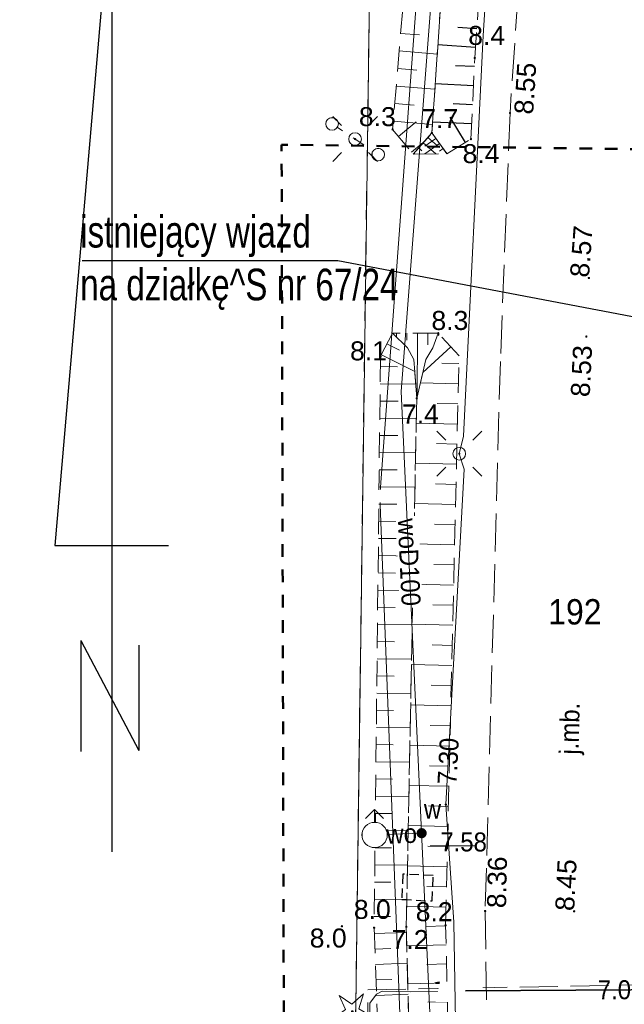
# Model space of a CAD drawing. Extents: x 5477991 to 5478204, y 5952118 to 5952269.
# Tile 4 of 9: x 5478103 to 5478127, y 5952196 to 5952235. Entities that reach past the tile are written whole.
import ezdxf
from ezdxf import colors
from ezdxf.entities.mleader import LeaderData, LeaderLine
from ezdxf.enums import TextEntityAlignment as Align
from ezdxf.math import Vec2, Vec3

# ---------------------------------------------------------------- set-up
doc = ezdxf.new("R2010")
doc.units = 0
doc.header["$LTSCALE"] = 0.5
for name, pattern in [('1 1', [2, 1, -1]), ('2 1', [3, 2, -1]), ('3 1', [4, 3, -1]), ('EGKK', [4, 3, -1]), ('HIDDEN', [0.375, 0.25, -0.125])]:
    doc.linetypes.add(name, pattern=pattern)
doc.layers.get('0').update_dxf_attribs({"color": 251})
doc.layers.add('--OPISY', color=7, linetype='Continuous')
doc.layers.add('Strzałka', color=251, linetype='Continuous')
for name, color, linetype, lineweight in [('EGDE', 7, 'Continuous', 20), ('EGDE_O', 7, 'Continuous', 20), ('EGKK', 251, 'Continuous', 20), ('EGPG', 251, 'Continuous', 20), ('EGPG_O', 251, 'Continuous', 20), ('IE_wsp', 1, 'Continuous', 40), ('OTK', 251, 'Continuous', 20), ('OTK_O', 251, 'Continuous', 20), ('OTR', 251, 'Continuous', 20), ('OTRN', 251, 'Continuous', 20), ('OTRN_O', 251, 'Continuous', 18), ('OTRS', 251, 'Continuous', 20), ('OTRS_O', 251, 'Continuous', 18), ('OTZ', 7, 'Continuous', 20), ('SUE', 251, 'Continuous', 20), ('SUL', 251, 'Continuous', 20), ('SUP', 251, 'Continuous', 20), ('SUPS', 251, 'Continuous', 20), ('SUPS_O', 251, 'Continuous', 0), ('SUW', 251, 'Continuous', 20), ('SUW_O', 251, 'Continuous', 20)]:
    doc.layers.add(name, color=color, linetype=linetype, lineweight=lineweight)
doc.styles.add('1-500', font='arial.ttf', dxfattribs={"width": 0.75, "height": 1.25})
doc.styles.add('BDOT', font='Arial.ttf', dxfattribs={"width": 0.8999999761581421})
doc.styles.add('EGBP', font='arial.ttf')
doc.styles.add('EGiB', font='Arial.ttf', dxfattribs={"width": 0.8999999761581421})
doc.styles.add('GESUT', font='Arial.ttf', dxfattribs={"width": 0.8999999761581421})
doc.styles.add('POGRUBIONY', font='times.ttf', dxfattribs={"width": 0.8})

# ---------------------------------------------------------------- blocks, each defined once
blk = doc.blocks.new('OTZG')
at = {"layer": 'OTZ', "color": 0, "lineweight": 18}
for p, q in [((-1.039721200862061, 1.267461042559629, 0.5), (-0.03538474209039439, 0.5638061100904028, 0.5)), ((-0.5471459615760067, 0.1405727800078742, 0.5), (-1.039721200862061, 1.267461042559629, 0.5)), ((-0.03538474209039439, 0.5638061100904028, 0.5), (0.8841355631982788, 1.3805006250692, 0.5)), ((0.8841355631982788, 1.3805006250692, 0.5), (0.5252769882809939, 0.20787855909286, 0.5)), ((-1.526718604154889, -0.5971666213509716, 0.5), (-0.5471459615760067, 0.1405727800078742, 0.5)), ((0.5252769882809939, 0.20787855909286, 0.5), (1.586147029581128, -0.4142647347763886, 0.5)), ((-0.3027700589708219, -0.4769273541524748, 0.5), (-1.526718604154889, -0.5971666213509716, 0.5)), ((0.09615721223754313, -1.636530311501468, 0.5), (-0.3027700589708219, -0.4769273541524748, 0.5)), ((0.3600237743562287, -0.435330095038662, 0.5), (0.09615721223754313, -1.636530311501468, 0.5)), ((1.586147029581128, -0.4142647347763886, 0.5), (0.3600237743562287, -0.435330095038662, 0.5))]:
    blk.add_line(p, q, dxfattribs=at)
at = {"layer": 'OTZ', "color": 0, "lineweight": 18, "const_width": 0.1}
blk.add_lwpolyline([(-0.05, 0, 1), (0.05, 0, 1)], format="xyb", close=True, dxfattribs=at)
blk = doc.blocks.new('OTRN')
at = {"layer": 'OTRN', "color": 0, "const_width": 0.09}
blk.add_lwpolyline([(-0.045, 0, 1), (0.045, 0, 1)], format="xyb", close=True, dxfattribs=at)
at = {"layer": 'OTRN_O', "color": 0, "style": 'BDOT'}
blk.add_attdef('RZEDNA', (0.5138805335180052, 0.5151789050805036), '', height=1.5, dxfattribs=at)
blk = doc.blocks.new('OTRS')
at = {"layer": 'OTRS', "color": 0, "lineweight": -3, "const_width": 0.09}
blk.add_lwpolyline([(-0.045, 0, 1), (0.045, 0, 1)], format="xyb", close=True, dxfattribs=at)
at = {"layer": 'OTRS_O', "color": 0, "style": 'BDOT'}
blk.add_attdef('RZEDNA', (0.5138805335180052, 0.5151789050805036), '', height=1.5, dxfattribs=at)
blk = doc.blocks.new('SUPP')
at = {"color": 0}
blk.add_wipeout([(0.48, 0), (0.45650712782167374, 0.14832815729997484), (0.3883281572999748, 0.28213692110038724), (0.28213692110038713, 0.38832815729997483), (0.14832815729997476, 0.4565071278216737), (0, 0.48), (-0.14832815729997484, 0.4565071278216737), (-0.28213692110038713, 0.38832815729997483), (-0.3883281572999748, 0.282136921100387), (-0.45650712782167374, 0.14832815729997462), (-0.48, 0), (-0.45650712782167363, -0.14832815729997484), (-0.38832815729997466, -0.28213692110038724), (-0.282136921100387, -0.3883281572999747), (-0.14832815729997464, -0.4565071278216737), (0, -0.48), (0.14832815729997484, -0.4565071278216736), (0.28213692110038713, -0.3883281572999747), (0.3883281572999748, -0.282136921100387), (0.45650712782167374, -0.14832815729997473)], dxfattribs=at).dxf.layer = 'SUP'
at = {"layer": 'SUP', "color": 0, "lineweight": 18}
blk.add_circle((0, 0), 0.5, dxfattribs=at)
blk = doc.blocks.new('SUEO')
at = {"layer": 'SUE', "color": 0, "lineweight": 18}
blk.add_circle((0, 0), 0.5, dxfattribs=at)
blk = doc.blocks.new('SUE_L')
at = {"layer": 'SUE', "color": 0, "lineweight": 18}
for p, q in [((-1.767766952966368, 1.767766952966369), (-1.060660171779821, 1.060660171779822)), ((1.060660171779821, 1.060660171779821), (1.767766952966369, 1.767766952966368)), ((-1.767766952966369, -1.767766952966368), (-1.060660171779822, -1.060660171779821)), ((1.060660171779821, -1.060660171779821), (1.767766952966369, -1.767766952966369))]:
    blk.add_line(p, q, dxfattribs=at)
at = {"layer": 'SUE', "color": 0, "const_width": 0.09}
blk.add_lwpolyline([(-0.045, 0, 1), (0.045, 0, 1)], format="xyb", close=True, dxfattribs=at)
blk = doc.blocks.new('SUPS_B')
at = {"layer": 'SUPS', "color": 0, "const_width": 0.09, "flags": 128}
blk.add_lwpolyline([(-0.045, 0, 1), (0.04499999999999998, 0, 1)], format="xyb", close=True, dxfattribs=at)
at = {"layer": 'SUPS_O', "color": 0, "style": 'GESUT', "width": 0.9}
blk.add_attdef('RZEDNA', (1.596627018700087, -0.7356686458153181), '', height=1.5, dxfattribs=at)
blk = doc.blocks.new('EGPG_b')
at = {"color": 0}
blk.add_wipeout([(-0.5, 0), (-0.4619397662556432, 0.19134171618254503), (-0.3535533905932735, 0.35355339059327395), (-0.19134171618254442, 0.4619397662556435), (3.0616169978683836e-17, 0.5), (0.19134171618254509, 0.4619397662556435), (0.35355339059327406, 0.3535533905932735), (0.4619397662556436, 0.19134171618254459), (0.5, 0), (0.46193976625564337, -0.19134171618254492), (0.3535533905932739, -0.35355339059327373), (0.191341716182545, -0.4619397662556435), (1.8183951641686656e-16, -0.5), (-9.184850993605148e-17, -0.5), (-0.1913417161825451, -0.4619397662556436), (-0.3535533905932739, -0.3535533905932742), (-0.46193976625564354, -0.19134171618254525), (-0.5000000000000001, -3.3306690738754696e-16)], dxfattribs=at).dxf.layer = 'EGPG'
at = {"layer": 'EGPG', "lineweight": 0}
h = blk.add_hatch(color=0, dxfattribs=at)
h.dxf.hatch_style = 1
edge = h.paths.add_edge_path()
edge.add_arc((0, 0), 0.09, 0, 360)
at = {"layer": 'EGPG_O', "color": 0, "style": 'EGBP'}
blk.add_attdef('NRP', (0.6681452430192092, 0.5173631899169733), '', height=1.5, dxfattribs=at)
blk = doc.blocks.new('SUWW')
at = {"layer": 'SUW', "color": 0, "const_width": 0.4, "flags": 128}
blk.add_lwpolyline([(-0.2, 0, 1), (0.2, 0, 1)], format="xyb", close=True, dxfattribs=at)
blk = doc.blocks.new('SUPS_A')
at = {"layer": 'SUPS', "color": 0, "const_width": 0.09, "flags": 128}
blk.add_lwpolyline([(-0.045, 0, 1), (0.04499999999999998, 0, 1)], format="xyb", close=True, dxfattribs=at)
at = {"layer": 'SUPS_O', "color": 0, "style": 'GESUT', "width": 0.9}
blk.add_attdef('RZG', text='', height=1.5, dxfattribs=at).set_placement((3.310460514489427, -1.440332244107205), align=Align.CENTER)
blk.add_attdef('RZD', text='', height=1.5, dxfattribs=at).set_placement((3.31, -2.04), align=Align.TOP_CENTER)
blk = doc.blocks.new('SUWH')
at = {"color": 0, "lineweight": 18}
blk.add_wipeout([(-0.99, 0), (-0.9709774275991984, 0.1931394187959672), (-0.914640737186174, 0.37885659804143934), (-0.8231549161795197, 0.5500145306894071), (-0.7000357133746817, 0.7000357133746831), (-0.5500145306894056, 0.8231549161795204), (-0.3788565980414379, 0.9146407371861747), (-0.1931394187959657, 0.9709774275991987), (6.062001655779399e-17, 0.9899999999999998), (0.19313941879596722, 0.9709774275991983), (0.37885659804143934, 0.9146407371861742), (0.5500145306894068, 0.8231549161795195), (0.7000357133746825, 0.7000357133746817), (0.8231549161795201, 0.5500145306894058), (0.9146407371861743, 0.37885659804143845), (0.9709774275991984, 0.19313941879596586), (0.99, 0), (0.9709774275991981, -0.1931394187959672), (0.914640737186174, -0.3788565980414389), (0.8231549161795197, -0.5500145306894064), (0.7000357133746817, -0.7000357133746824), (0.5500145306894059, -0.82315491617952), (0.37885659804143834, -0.914640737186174), (0.1931394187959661, -0.9709774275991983), (-1.8186004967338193e-16, -0.99), (-0.1931394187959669, -0.9709774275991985), (-0.3788565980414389, -0.9146407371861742), (-0.5500145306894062, -0.8231549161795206), (-0.7000357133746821, -0.7000357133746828), (-0.8231549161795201, -0.5500145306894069), (-0.9146407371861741, -0.37885659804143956), (-0.9709774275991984, -0.19313941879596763), (-0.99, -6.661338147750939e-16)], dxfattribs=at).dxf.layer = 'SUW'
at = {"layer": 'SUW', "color": 0, "lineweight": 18}
for p, q in [((-0.7071067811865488, 1.292893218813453), (0, 2)), ((6.123233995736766e-17, 1), (1.224646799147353e-16, 2)), ((0.707106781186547, 1.292893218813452), (0, 2))]:
    blk.add_line(p, q, dxfattribs=at)
blk.add_circle((0, 0), 1, dxfattribs=at)

msp = doc.modelspace()

# ---------------------------------------------------------------- linework, layer by layer
at = {"layer": '--OPISY'}
msp.add_lwpolyline([(5478105.290190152, 5952225.68927497), (5478115.372873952, 5952225.68927497), (5478128.255096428, 5952223.249389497)], dxfattribs=at)
at = {"flags": 128}
for points in [[(5478106.460369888, 5952240.483573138), (5478104.218312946, 5952214.446782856), (5478108.702426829, 5952214.446782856)], [(5478106.460369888, 5952240.483573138), (5478106.460369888, 5952202.368605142)], [(5478105.235255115, 5952210.696957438), (5478105.235255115, 5952206.32570313)], [(5478105.235255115, 5952210.696957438), (5478107.532015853, 5952206.362747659)], [(5478107.532015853, 5952210.511734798), (5478107.532015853, 5952206.362747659)]]:
    msp.add_lwpolyline(points, dxfattribs=at)
at = {"color": 0, "linetype": 'HIDDEN', "ltscale": 3}
msp.add_lwpolyline([(5478119.137050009, 5952201.425619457), (5478117.938271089, 5952201.482902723), (5478117.906167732, 5952200.483418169), (5478119.104946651, 5952200.426134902)], close=True, dxfattribs=at)
at = {"layer": 'OTR'}
for p, q in [((5478117.855218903, 5952234.650315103), (5478118.601664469, 5952234.58823748)), ((5478117.855218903, 5952234.650315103), (5478118.601664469, 5952234.58823748)), ((5478117.797619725, 5952233.957720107), (5478119.301082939, 5952233.832685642)), ((5478117.740020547, 5952233.265125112), (5478118.497038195, 5952233.202168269)), ((5478117.740020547, 5952233.265125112), (5478118.497038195, 5952233.202168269)), ((5478117.682421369, 5952232.572530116), (5478119.207028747, 5952232.445737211)), ((5478117.682421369, 5952232.572530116), (5478119.207028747, 5952232.445737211)), ((5478117.624822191, 5952231.87993512), (5478118.392411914, 5952231.816099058)), ((5478117.624822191, 5952231.87993512), (5478118.392411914, 5952231.816099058)), ((5478117.567223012, 5952231.187340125), (5478119.112974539, 5952231.058788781)), ((5478117.567223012, 5952231.187340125), (5478119.112974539, 5952231.058788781)), ((5478117.774922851, 5952230.578672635), (5478118.466852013, 5952231.156469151)), ((5478117.774922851, 5952230.578672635), (5478118.466852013, 5952231.156469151)), ((5478118.283945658, 5952229.969102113), (5478118.818509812, 5952230.415490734)), ((5478118.283945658, 5952229.969102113), (5478118.818509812, 5952230.415490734)), ((5478118.747672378, 5952230.336037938), (5478119.240448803, 5952229.896695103)), ((5478118.747672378, 5952230.336037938), (5478119.240448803, 5952229.896695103)), ((5478119.242600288, 5952230.507911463), (5478118.813382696, 5952230.199084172)), ((5478119.242600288, 5952230.507911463), (5478118.813382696, 5952230.199084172)), ((5478118.93161923, 5952230.542356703), (5478119.291976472, 5952230.221074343)), ((5478118.93161923, 5952230.542356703), (5478119.291976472, 5952230.221074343)), ((5478118.563725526, 5952230.129719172), (5478118.696144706, 5952230.011658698)), ((5478118.563725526, 5952230.129719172), (5478118.696144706, 5952230.011658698)), ((5478119.388400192, 5952230.305274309), (5478118.816110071, 5952229.893504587)), ((5478119.388400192, 5952230.305274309), (5478118.816110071, 5952229.893504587)), ((5478119.534200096, 5952230.102637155), (5478119.391127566, 5952229.999694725)), ((5478119.534200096, 5952230.102637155), (5478119.391127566, 5952229.999694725)), ((5478118.379778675, 5952229.923400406), (5478118.416678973, 5952229.890501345)), ((5478118.379778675, 5952229.923400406), (5478118.416678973, 5952229.890501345)), ((5478117.692655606, 5952222.82910135), (5478117.691796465, 5952222.673596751)), ((5478118.104491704, 5952222.826826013), (5478118.102974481, 5952222.552208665)), ((5478118.516327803, 5952222.824550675), (5478118.502396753, 5952220.303030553)), ((5478118.928163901, 5952222.822275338), (5478118.925636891, 5952222.364886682)), ((5478119.38056381, 5952222.775973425), (5478119.338169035, 5952222.73691307)), ((5478117.313556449, 5952222.401718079), (5478117.816674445, 5952222.147454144)), ((5478119.830647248, 5952222.287468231), (5478118.72902339, 5952221.272488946)), ((5478117.097112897, 5952221.973436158), (5478118.413938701, 5952221.307943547)), ((5478117.055588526, 5952221.502438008), (5478117.728308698, 5952221.494973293)), ((5478120.152733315, 5952221.622057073), (5478119.485418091, 5952221.637804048)), ((5478117.04806884, 5952220.824763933), (5478118.449795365, 5952220.809209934)), ((5478120.133999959, 5952220.8281869), (5478118.63343814, 5952220.863596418)), ((5478117.040549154, 5952220.147089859), (5478117.764104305, 5952220.139061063)), ((5478120.115266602, 5952220.034316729), (5478119.300889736, 5952220.053533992)), ((5478117.033029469, 5952219.469415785), (5478118.474328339, 5952219.453422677)), ((5478120.096533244, 5952219.240446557), (5478118.470893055, 5952219.278807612)), ((5478117.025509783, 5952218.79174171), (5478117.743253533, 5952218.783777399)), ((5478120.077799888, 5952218.446576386), (5478119.26653655, 5952218.465720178)), ((5478117.017990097, 5952218.114067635), (5478118.447666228, 5952218.098203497)), ((5478120.059066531, 5952217.652706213), (5478118.439653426, 5952217.690920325)), ((5478117.010470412, 5952217.436393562), (5478117.722402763, 5952217.428493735)), ((5478117.002950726, 5952216.758719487), (5478118.421004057, 5952216.742984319)), ((5478120.040333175, 5952216.858836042), (5478119.232183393, 5952216.877906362)), ((5478116.99543104, 5952216.081045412), (5478117.701551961, 5952216.073210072)), ((5478120.021599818, 5952216.06496587), (5478118.408413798, 5952216.103033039)), ((5478116.987911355, 5952215.403371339), (5478118.394341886, 5952215.387765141)), ((5478120.002866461, 5952215.271095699), (5478119.197830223, 5952215.290092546)), ((5478116.980391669, 5952214.725697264), (5478117.680701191, 5952214.717926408)), ((5478119.984133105, 5952214.477225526), (5478118.377174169, 5952214.51514575)), ((5478116.972871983, 5952214.048023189), (5478118.367679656, 5952214.032545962)), ((5478119.965399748, 5952213.683355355), (5478119.163477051, 5952213.702278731)), ((5478116.965352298, 5952213.370349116), (5478117.659850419, 5952213.362642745)), ((5478119.946666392, 5952212.889485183), (5478118.34593454, 5952212.927258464)), ((5478116.957832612, 5952212.692675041), (5478118.341017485, 5952212.677326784)), ((5478119.927933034, 5952212.095615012), (5478119.12912388, 5952212.114464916)), ((5478116.950312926, 5952212.015000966), (5478117.638999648, 5952212.007359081)), ((5478116.942793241, 5952211.337326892), (5478118.314355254, 5952211.322107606)), ((5478119.909199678, 5952211.301744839), (5478118.314694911, 5952211.339371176)), ((5478116.935273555, 5952210.659652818), (5478117.618148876, 5952210.652075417)), ((5478119.890466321, 5952210.507874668), (5478119.094770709, 5952210.5266511)), ((5478116.927753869, 5952209.981978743), (5478118.287693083, 5952209.966888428)), ((5478119.871732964, 5952209.714004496), (5478118.283455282, 5952209.751483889)), ((5478116.920234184, 5952209.304304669), (5478117.597298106, 5952209.296791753)), ((5478116.912714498, 5952208.626630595), (5478118.261030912, 5952208.61166925)), ((5478119.852999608, 5952208.920134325), (5478119.060417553, 5952208.938837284)), ((5478116.905194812, 5952207.94895652), (5478117.576447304, 5952207.94150809)), ((5478119.834266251, 5952208.126264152), (5478118.252215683, 5952208.163596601)), ((5478116.897675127, 5952207.271282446), (5478118.234368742, 5952207.256450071)), ((5478119.815532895, 5952207.332393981), (5478119.026064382, 5952207.351023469)), ((5478116.890155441, 5952206.593608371), (5478117.555596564, 5952206.586224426)), ((5478119.796799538, 5952206.538523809), (5478118.220976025, 5952206.575709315)), ((5478116.882635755, 5952205.915934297), (5478118.207706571, 5952205.901230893)), ((5478119.778066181, 5952205.744653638), (5478118.99171121, 5952205.763209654)), ((5478116.87511607, 5952205.238260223), (5478117.534745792, 5952205.230940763)), ((5478119.759332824, 5952204.950783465), (5478118.189736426, 5952204.987822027)), ((5478116.867596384, 5952204.560586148), (5478118.18104434, 5952204.546011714)), ((5478119.740599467, 5952204.156913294), (5478118.95735804, 5952204.175395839)), ((5478116.860076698, 5952203.882912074), (5478117.513894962, 5952203.8756571)), ((5478116.852557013, 5952203.205238), (5478118.154382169, 5952203.190792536)), ((5478119.721866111, 5952203.363043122), (5478118.158496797, 5952203.39993474)), ((5478116.845037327, 5952202.527563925), (5478117.49304422, 5952202.520373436)), ((5478119.703132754, 5952202.56917295), (5478118.923004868, 5952202.587582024)), ((5478116.837517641, 5952201.849889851), (5478118.127719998, 5952201.835573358)), ((5478119.684399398, 5952201.775302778), (5478118.127257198, 5952201.812047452)), ((5478116.829997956, 5952201.172215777), (5478117.47219342, 5952201.165089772)), ((5478119.665666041, 5952200.981432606), (5478118.888651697, 5952200.999768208)), ((5478116.82247827, 5952200.494541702), (5478118.101057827, 5952200.48035418)), ((5478119.646932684, 5952200.187562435), (5478118.09601754, 5952200.224160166)), ((5478116.814958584, 5952199.816867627), (5478117.451342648, 5952199.809806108)), ((5478119.630721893, 5952199.440429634), (5478118.855456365, 5952199.4215033)), ((5478116.818509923, 5952199.13933627), (5478118.085755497, 5952199.18608902)), ((5478116.840978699, 5952198.530314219), (5478117.471197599, 5952198.553565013)), ((5478119.648961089, 5952198.693310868), (5478118.09939447, 5952198.655481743)), ((5478116.863447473, 5952197.921292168), (5478118.117077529, 5952197.967542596)), ((5478119.667200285, 5952197.946192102), (5478118.892899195, 5952197.927289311)), ((5478116.885916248, 5952197.312270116), (5478117.509327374, 5952197.335269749)), ((5478119.68543948, 5952197.199073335), (5478118.137801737, 5952197.161291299)), ((5478116.908385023, 5952196.703248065), (5478118.148399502, 5952196.748996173)), ((5478119.703678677, 5952196.451954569), (5478118.930342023, 5952196.433075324))]:
    msp.add_line(p, q, dxfattribs=at)
at = {"layer": 'OTR', "linetype": '2 1', "lineweight": 18}
for points in [[(5478119.959286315, 5952259.954023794), (5478119.18, 5952250.58), (5478117.54, 5952230.86), (5478118.35, 5952229.89), (5478119.09, 5952230.72), (5478120.43, 5952250.48), (5478121.184932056, 5952259.929928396)], [(5478121.168965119, 5952259.730060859), (5478120.43, 5952250.48), (5478119.09, 5952230.72), (5478119.68, 5952229.9), (5478120.63, 5952230.48), (5478120.78, 5952233.68), (5478121.91, 5952250.36), (5478122.699396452, 5952259.995280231)], [(5478119.904762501, 5952259.298157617), (5478119.18, 5952250.58), (5478117.54, 5952230.86), (5478118.35, 5952229.89), (5478119.09, 5952230.72), (5478120.43, 5952250.48), (5478121.167486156, 5952259.711547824)], [(5478121.11450741, 5952259.048381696), (5478120.43, 5952250.48), (5478119.09, 5952230.72), (5478119.68, 5952229.9), (5478120.63, 5952230.48), (5478120.78, 5952233.68), (5478121.91, 5952250.36), (5478122.629715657, 5952259.144764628)]]:
    msp.add_lwpolyline(points, dxfattribs=at)
for points in [[(5478118.35, 5952229.89), (5478119.68, 5952229.9), (5478119.09, 5952230.72)], [(5478118.35, 5952229.89), (5478119.68, 5952229.9), (5478119.09, 5952230.72)], [(5478117.53, 5952222.83), (5478117.06, 5952221.9), (5478116.81, 5952199.37), (5478117.19, 5952189.07), (5478117.22, 5952177.85), (5478117.8, 5952176.93), (5478118.24, 5952177.41), (5478118.42, 5952177.94), (5478118.6, 5952179.18), (5478118.08, 5952199.41), (5478118.49, 5952220.25), (5478118.38, 5952221.78), (5478118.13, 5952222.25)], [(5478117.53, 5952222.83), (5478118.13, 5952222.25), (5478118.38, 5952221.78), (5478118.49, 5952220.25), (5478118.85, 5952221.79), (5478119.13, 5952222.24), (5478119.34, 5952222.82)], [(5478119.54, 5952176.96), (5478120.16, 5952177.76), (5478119.63, 5952199.47), (5478120.16, 5952221.93), (5478119.34, 5952222.82), (5478119.13, 5952222.24), (5478118.85, 5952221.79), (5478118.49, 5952220.25), (5478118.08, 5952199.41), (5478118.6, 5952179.18), (5478118.94, 5952177.96), (5478119.17, 5952177.47)]]:
    msp.add_lwpolyline(points, close=True, dxfattribs=at)
at = {"layer": 'Strzałka', "linetype": 'ByBlock'}
for p, q in [((5478120.858144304, 5952234.83349291), (5478120.116952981, 5952234.883705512)), ((5478120.807946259, 5952234.092516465), (5478119.325513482, 5952234.192945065)), ((5478120.764024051, 5952233.339179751), (5478120.01819107, 5952233.374140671)), ((5478120.728688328, 5952232.585350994), (5478119.221288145, 5952232.656010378)), ((5478120.693352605, 5952231.831522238), (5478119.931785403, 5952231.867220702)), ((5478120.658016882, 5952231.077693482), (5478119.119148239, 5952231.14982795)), ((5478120.410346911, 5952230.345896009), (5478119.804754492, 5952231.337814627))]:
    msp.add_line(p, q, dxfattribs=at)
at = {"layer": 'SUP', "linetype": '1 1', "lineweight": 18}
msp.add_lwpolyline([(5478115.15, 5952231.08), (5478116.97, 5952229.87)], dxfattribs=at)
at = {"layer": 'SUPS_O'}
msp.add_lwpolyline([(5478119.018747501, 5952202.608097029), (5478120.766322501, 5952202.608097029)], dxfattribs=at)
at = {"layer": 'SUW', "linetype": 'Continuous', "lineweight": 18, "flags": 128}
msp.add_lwpolyline([(5478118.685108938, 5952203.10075557), (5478116.83, 5952203.03)], dxfattribs=at)

# ---------------------------------------------------------------- block references
at = {"layer": 'OTRN'}
ref = msp.add_blockref('OTRN', (5478120.78, 5952233.68), dxfattribs=dict(at, xscale=0.5, yscale=0.5, zscale=0.5, rotation=360))
ref.add_attrib('RZEDNA', '8.4', (5478120.522607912, 5952234.192715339, 8.4), dxfattribs={"layer": 'OTRN_O', "color": 0, "height": 0.75, "style": 'BDOT'})
ref = msp.add_blockref('OTRN', (5478117.54, 5952230.86), dxfattribs=dict(at, xscale=0.5, yscale=0.5, zscale=0.5, rotation=360))
ref.add_attrib('RZEDNA', '8.3', (5478116.21, 5952230.99, 8.3), dxfattribs={"layer": 'OTRN_O', "color": 0, "height": 0.75, "style": 'BDOT'})
ref = msp.add_blockref('OTRN', (5478119.09, 5952230.72), dxfattribs=dict(at, xscale=0.5, yscale=0.5, zscale=0.5, rotation=360))
ref.add_attrib('RZEDNA', '7.7', (5478118.67, 5952230.91, 7.7), dxfattribs={"layer": 'OTRN_O', "color": 0, "height": 0.75, "style": 'BDOT'})
ref = msp.add_blockref('OTRN', (5478120.63, 5952230.48), dxfattribs=dict(at, xscale=0.5, yscale=0.5, zscale=0.5, rotation=360))
ref.add_attrib('RZEDNA', '8.4', (5478120.3, 5952229.53, 8.4), dxfattribs={"layer": 'OTRN_O', "color": 0, "height": 0.75, "style": 'BDOT'})
ref = msp.add_blockref('OTRN', (5478119.34, 5952222.82), dxfattribs=dict(at, xscale=0.5, yscale=0.5, zscale=0.5, rotation=360))
ref.add_attrib('RZEDNA', '8.3', (5478119.07, 5952222.95, 8.3), dxfattribs={"layer": 'OTRN_O', "color": 0, "height": 0.75, "style": 'BDOT'})
ref = msp.add_blockref('OTRN', (5478117.06, 5952221.9), dxfattribs=dict(at, xscale=0.5, yscale=0.5, zscale=0.5, rotation=360))
ref.add_attrib('RZEDNA', '8.1', (5478115.86, 5952221.75, 8.1), dxfattribs={"layer": 'OTRN_O', "color": 0, "height": 0.75, "style": 'BDOT'})
ref = msp.add_blockref('OTRN', (5478118.49, 5952220.25), dxfattribs=dict(at, xscale=0.5, yscale=0.5, zscale=0.5, rotation=360))
ref.add_attrib('RZEDNA', '7.4', (5478117.91, 5952219.26, 7.4), dxfattribs={"layer": 'OTRN_O', "color": 0, "height": 0.75, "style": 'BDOT'})
ref = msp.add_blockref('OTRN', (5478116.81, 5952199.37), dxfattribs=dict(at, xscale=0.5, yscale=0.5, zscale=0.5, rotation=360))
ref.add_attrib('RZEDNA', '8.0', (5478116.01, 5952199.72, 8), dxfattribs={"layer": 'OTRN_O', "color": 0, "height": 0.75, "style": 'BDOT'})
ref = msp.add_blockref('OTRN', (5478119.63, 5952199.47), dxfattribs=dict(at, xscale=0.5, yscale=0.5, zscale=0.5, rotation=360))
ref.add_attrib('RZEDNA', '8.2', (5478118.45, 5952199.63, 8.2), dxfattribs={"layer": 'OTRN_O', "color": 0, "height": 0.75, "style": 'BDOT'})
ref = msp.add_blockref('OTRN', (5478115.54, 5952199.43), dxfattribs=dict(at, xscale=0.5, yscale=0.5, zscale=0.5, rotation=360))
ref.add_attrib('RZEDNA', '8.0', (5478114.27, 5952198.59, 8), dxfattribs={"layer": 'OTRN_O', "color": 0, "height": 0.75, "style": 'BDOT'})
ref = msp.add_blockref('OTRN', (5478118.08, 5952199.41), dxfattribs=dict(at, xscale=0.5, yscale=0.5, zscale=0.5, rotation=360))
ref.add_attrib('RZEDNA', '7.2', (5478117.5, 5952198.53, 7.2), dxfattribs={"layer": 'OTRN_O', "color": 0, "height": 0.75, "style": 'BDOT'})
at = {"layer": 'OTRS'}
ref = msp.add_blockref('OTRS', (5478122.17, 5952231.51), dxfattribs=dict(at, xscale=0.5, yscale=0.5, zscale=0.5, rotation=360))
ref.add_attrib('RZEDNA', '8.55', (5478123.080998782, 5952231.435704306, 8.55), dxfattribs={"layer": 'OTRS_O', "color": 0, "height": 0.75, "rotation": 86.42323494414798, "style": 'BDOT'})
ref = msp.add_blockref('OTRS', (5478125.28, 5952225), dxfattribs=dict(at, xscale=0.5, yscale=0.5, zscale=0.5, rotation=360))
ref.add_attrib('RZEDNA', '8.57', (5478125.28, 5952225, 8.57), dxfattribs={"layer": 'OTRS_O', "color": 0, "height": 0.75, "rotation": 85.68927600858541, "style": 'BDOT'})
ref = msp.add_blockref('OTRS', (5478125.18, 5952222.69, 8.53), dxfattribs=dict(at, xscale=0.5, yscale=0.5, zscale=0.5))
ref.add_attrib('RZEDNA', '8.53', (5478125.310557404, 5952220.291336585, 8.53), dxfattribs={"layer": 'OTRS_O', "color": 0, "height": 0.75, "rotation": 87.1992935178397, "style": 'BDOT'})
ref = msp.add_blockref('OTRS', (5478121.19, 5952200.03), dxfattribs=dict(at, xscale=0.5, yscale=0.5, zscale=0.5, rotation=360))
ref.add_attrib('RZEDNA', '8.36', (5478122.010602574, 5952200.137348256, 8.36), dxfattribs={"layer": 'OTRS_O', "color": 0, "height": 0.75, "rotation": 88.79814500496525, "style": 'BDOT'})
ref = msp.add_blockref('OTRS', (5478124.7, 5952200.02), dxfattribs=dict(at, xscale=0.5, yscale=0.5, zscale=0.5, rotation=360))
ref.add_attrib('RZEDNA', '8.45', (5478124.7, 5952200.02, 8.45), dxfattribs={"layer": 'OTRS_O', "color": 0, "height": 0.75, "rotation": 87.20704120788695, "style": 'BDOT'})
at = {"layer": 'OTZ', "xscale": 0.5, "yscale": 0.5, "zscale": 0.5, "rotation": 360}
msp.add_blockref('OTZG', (5478115.95, 5952196.07), dxfattribs=at)
at = {"layer": 'SUPS'}
ref = msp.add_blockref('SUPS_B', (5478119.64, 5952204.23), dxfattribs=dict(at, xscale=0.5, yscale=0.5, zscale=0.5, rotation=360))
ref.add_attrib('RZEDNA', '7.30', dxfattribs={"layer": 'SUPS_O', "color": 0, "height": 0.75, "rotation": 86.8844659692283, "style": 'GESUT', "width": 0.9}).set_placement((5478119.68, 5952205.03, 7.3), align=Align.MIDDLE_LEFT)
at = {"layer": 'SUPS', "xscale": 0.5, "yscale": 0.5, "zscale": 0.5}
msp.add_blockref('SUPS_A', (5478118.685108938, 5952203.10075557, 7.58), dxfattribs=at).add_auto_attribs({'RZG': '7.58'})
at = {"layer": 'SUPS'}
ref = msp.add_blockref('SUPS_B', (5478129.12, 5952196.94), dxfattribs=dict(at, xscale=0.5, yscale=0.5, zscale=0.5, rotation=360))
ref.add_attrib('RZEDNA', '7.00', dxfattribs={"layer": 'SUPS_O', "color": 0, "height": 0.75, "rotation": 0.3947679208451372, "style": 'GESUT', "width": 0.9}).set_placement((5478125.632308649, 5952196.918208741, 7), align=Align.MIDDLE_LEFT)
ref = msp.add_blockref('SUPS_B', (5478120.42, 5952196.88), dxfattribs=dict(at, xscale=0.5, yscale=0.5, zscale=0.5, rotation=360))
ref.add_attrib('RZEDNA', '7.10', dxfattribs={"layer": 'SUPS_O', "color": 0, "height": 0.75, "rotation": 1.046220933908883, "style": 'GESUT', "width": 0.9}).set_placement((5478119.18, 5952196.86, 7.1), align=Align.MIDDLE_LEFT)
at = {"layer": 'SUW', "xscale": 0.5, "yscale": 0.5, "zscale": 0.5}
msp.add_blockref('SUWW', (5478118.685108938, 5952203.10075557, 0.5), dxfattribs=at)

# ---------------------------------------------------------------- texts
at = {"layer": '--OPISY', "insert": (5478105.216562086, 5952227.452220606), "char_height": 1.25, "width": 34.43483537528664, "attachment_point": 1, "line_spacing_factor": 0.8, "style": '1-500'}
msp.add_mtext('\\pxsm1,;istniejący wjazd \\Pna działkę^S nr 67/24', dxfattribs=at)
at = {"layer": 'EGDE_O', "insert": (5478123.680391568, 5952211.318455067), "char_height": 1, "attachment_point": 7, "style": 'EGiB'}
msp.add_mtext('192\\P', dxfattribs=at)
at = {"layer": 'OTK_O', "insert": (5478125.09605916, 5952206.189860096), "char_height": 0.75, "attachment_point": 7, "rotation": 88.49760091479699, "style": 'BDOT'}
msp.add_mtext('j.mb.', dxfattribs=at)
at = {"layer": 'SUW_O', "insert": (5478119.112683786, 5952204.053664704), "char_height": 0.75, "attachment_point": 5, "style": 'GESUT'}
msp.add_mtext('w', dxfattribs=at)
at = {"layer": 'SUW_O', "insert": (5478117.895783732, 5952203.072711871, 0.5), "char_height": 0.75, "attachment_point": 5, "rotation": 2.1905738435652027, "style": 'GESUT'}
msp.add_mtext('wo', dxfattribs=at)

# ---------------------------------------------------------------- next in the draw order: block references
at = {"layer": 'SUE', "xscale": 0.5, "yscale": 0.5, "zscale": 0.5, "rotation": 360}
msp.add_blockref('SUEO', (5478116.06, 5952230.48), dxfattribs=at)
at = {"layer": 'SUP', "xscale": 0.5, "yscale": 0.5, "zscale": 0.5}
for p in [(5478115.15, 5952231.08), (5478116.97, 5952229.87)]:
    msp.add_blockref('SUPP', p, dxfattribs=at)

# ---------------------------------------------------------------- next in the draw order: linework, layer by layer
at = {"layer": 'SUE', "linetype": '3 1', "lineweight": 18}
msp.add_lwpolyline([(5478116.68, 5952186.92), (5478116.56, 5952196.92), (5478134.56, 5952197.25), (5478134.74, 5952228.28), (5478137.44, 5952261.9), (5478138.39, 5952261.75), (5478138.62, 5952261.73), (5478140.85, 5952261.47), (5478140.97, 5952261.23)], dxfattribs=at)
at = {"layer": 'SUE', "lineweight": 18}
msp.add_lwpolyline([(5478116.77, 5952186.97), (5478116.64, 5952186.66), (5478116.26, 5952187.08), (5478116.31, 5952187.51), (5478116.42, 5952188.31), (5478116.58, 5952189.57), (5478116.64, 5952196.4), (5478116.9, 5952196.75), (5478117.13, 5952196.87), (5478118.23, 5952196.84), (5478120.42, 5952196.88), (5478129.12, 5952196.94), (5478130.66, 5952197.19), (5478132.58, 5952197.2), (5478133.83, 5952197.25), (5478134.36, 5952197.45), (5478134.58, 5952197.99), (5478134.15, 5952206.13), (5478134.62, 5952212.34), (5478134.51, 5952219.92), (5478134.64, 5952225.79), (5478134.43, 5952231.37), (5478134.03, 5952236.57)], dxfattribs=at)

# ---------------------------------------------------------------- next in the draw order: block references
at = {"layer": 'SUE', "xscale": 0.5, "yscale": 0.5, "zscale": 0.5}
msp.add_blockref('SUE_L', (5478116.06, 5952230.48), dxfattribs=at)

# ---------------------------------------------------------------- next in the draw order: block references
at = {"layer": 'SUE', "xscale": 0.5, "yscale": 0.5, "zscale": 0.5, "rotation": 360}
msp.add_blockref('SUEO', (5478120.17, 5952218.07), dxfattribs=at)

# ---------------------------------------------------------------- next in the draw order: linework, layer by layer
at = {"layer": 'EGDE', "lineweight": 18}
msp.add_lwpolyline([(5478117.720609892, 5952259.545039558), (5478116.78, 5952247.79), (5478116.07, 5952195.31), (5478117.84, 5952195.65), (5478117.03, 5952216.4), (5478120.246783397, 5952259.821279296)], dxfattribs=at)

# ---------------------------------------------------------------- next in the draw order: block references
at = {"layer": 'SUE', "xscale": 0.5, "yscale": 0.5, "zscale": 0.5}
msp.add_blockref('SUE_L', (5478120.17, 5952218.07), dxfattribs=at)

# ---------------------------------------------------------------- next in the draw order: block references
at = {"layer": 'EGPG', "xscale": 0.5, "yscale": 0.5, "zscale": 0.5, "rotation": 360}
msp.add_blockref('EGPG_b', (5478117.03, 5952216.4), dxfattribs=at)

# ---------------------------------------------------------------- next in the draw order: texts
at = {"layer": 'SUW_O', "insert": (5478118.11, 5952215.52), "char_height": 0.75, "attachment_point": 4, "rotation": 272.6459775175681, "style": 'GESUT', "bg_fill": 3, "box_fill_scale": 1.1, "bg_fill_color": 256, "bg_fill_transparency": 0}
msp.add_mtext('woD100', dxfattribs=at)

# ---------------------------------------------------------------- next in the draw order: wipeouts: each hides what was drawn before it
msp.add_wipeout([(5478119.232307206, 5952196.435634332), (5478119.408502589, 5952197.241599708), (5478121.151736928, 5952197.273434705), (5478120.975541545, 5952196.467469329)]).dxf.layer = 'SUPS_O'

# ---------------------------------------------------------------- next in the draw order: linework, layer by layer
at = {"layer": 'EGKK', "linetype": 'EGKK', "lineweight": 18}
msp.add_lwpolyline([(5478089.995604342, 5952190.255122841), (5478116.07, 5952195.31), (5478116.78, 5952247.79), (5478117.672898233, 5952258.939290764)], dxfattribs=at)
at = {"layer": 'OTK', "linetype": '3 1', "lineweight": 18}
msp.add_lwpolyline([(5478124.200142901, 5952259.623749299), (5478123.45, 5952250.23), (5478122.17, 5952231.51), (5478121.79, 5952221.71), (5478121.19, 5952200.03), (5478121.55, 5952177.52), (5478121.71, 5952172.53), (5478121.83982504, 5952169.928505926)], dxfattribs=at)
at = {"layer": 'Strzałka', "linetype": '1 1', "lineweight": 50, "flags": 128}
msp.add_lwpolyline([(5478188.434941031, 5952229.331577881), (5478187.552070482, 5952193.553666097), (5478113.250886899, 5952194.09208047), (5478113.161151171, 5952230.255579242), (5478188.434941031, 5952229.331577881), (5478188.434941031, 5952229.331577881)], dxfattribs=at)
at = {"layer": 'SUE', "lineweight": 18}
msp.add_lwpolyline([(5478122.793614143, 5952259.320785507), (5478122.42, 5952255.09), (5478122.19, 5952254.15), (5478122.34, 5952253.46), (5478121.11, 5952234.56), (5478120.33, 5952218.76), (5478120.17, 5952218.07), (5478120.36, 5952217.46), (5478119.64, 5952204.23), (5478119.96, 5952199.59), (5478120.23, 5952183.23), (5478120.02, 5952182.42), (5478120.27, 5952181.74), (5478120.53, 5952176.17), (5478121, 5952170.37), (5478121.025382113, 5952169.867513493)], dxfattribs=at)
at = {"layer": 'SUL', "lineweight": 35}
msp.add_lwpolyline([(5478120.42, 5952196.88), (5478129.12, 5952196.94)], dxfattribs=at)
at = {"layer": 'SUW', "lineweight": 18}
msp.add_lwpolyline([(5478120.845776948, 5952259.693434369), (5478120.4, 5952253.44), (5478117.88, 5952220.52), (5478120.210071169, 5952170.10573289)], dxfattribs=at)

# ---------------------------------------------------------------- next in the draw order: block references
at = {"layer": 'SUW', "lineweight": 18, "xscale": 0.5, "yscale": 0.5, "zscale": 0.5}
msp.add_blockref('SUWH', (5478116.83, 5952203.03, 8.727), dxfattribs=at)

# ---------------------------------------------------------------- next in the draw order: leaders
at = {"layer": 'IE_wsp', "lineweight": 15}
ml = msp.add_multileader_mtext('Standard', dxfattribs=at)
ml.set_content('{\\fArial|b0|i0|c238|p18;ZKP wg. opracowania ENEA Operator}', color=256, style='POGRUBIONY')
ml.set_leader_properties(color=256)
ml.build(insert=Vec2(0, 0))
ml.multileader.update_dxf_attribs({"text_left_attachment_type": 2, "text_right_attachment_type": 2, "text_top_attachment_type": 0, "text_bottom_attachment_type": 0, "dogleg_length": 0.36, "arrow_head_size": 0.2})
ctx = ml.context
ctx.base_point, ctx.char_height, ctx.arrow_head_size, ctx.landing_gap_size, ctx.plane_origin = Vec3(5478103.531616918, 5952187.894665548, -0.3599999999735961), 1.2, 0.2, 0.2, Vec3(5478126.403747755, 5952186.938639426, -0.3599999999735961)
ctx.left_attachment, ctx.right_attachment, ctx.top_attachment, ctx.bottom_attachment, ctx.text_align_type = 2, 2, 0, 0, 2
notes = []
notes.append((ctx, [(0, (1, 1, 0), (5478126.997536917, 5952187.894665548, -0.3599999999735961), (-1, 0), 0.3599999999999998, [(0, [(5478135.0625, 5952197.90330183, 8.465)], 256, [])])]))
ctx.mtext.insert, ctx.mtext.alignment, ctx.mtext.flow_direction = Vec3(5478126.437536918, 5952188.680665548, -0.3599999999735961), 3, 5
ctx.mtext.has_bg_fill, ctx.mtext.bg_color, ctx.mtext.bg_scale_factor, ctx.mtext.bg_transparency, ctx.mtext.use_window_bg_color = 1, -1023410175, 1.1, 0, 1
for ctx, leaders in notes:
    for number, flags, end, landing, length, lines in leaders:
        leader = LeaderData()
        leader.index, (leader.has_last_leader_line, leader.has_dogleg_vector, leader.attachment_direction) = number, flags
        leader.last_leader_point, leader.dogleg_vector, leader.dogleg_length = Vec3(end), Vec3(landing), length
        for number, points, colour, breaks in lines:
            line = LeaderLine()
            line.index, line.vertices, line.color, line.breaks = number, Vec3.list(points), colors.encode_raw_color(colour), breaks
            leader.lines.append(line)
        ctx.leaders.append(leader)

doc.saveas('drawing.dxf')
